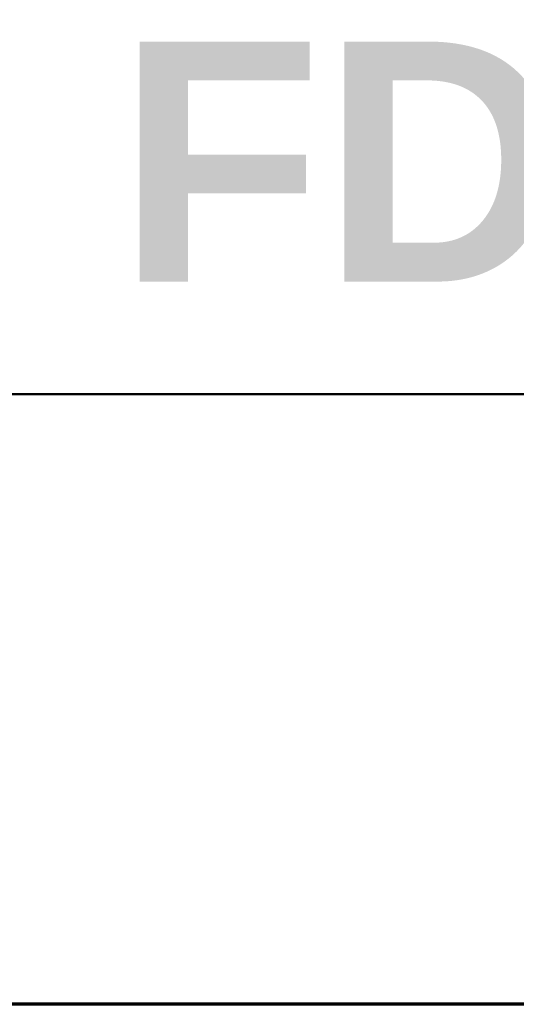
# Model space of a CAD drawing. Header units: inches. Extents: x 0.1 to 16.9, y 0.4 to 10.6.
# Tile 20 of 25: x 14.1 to 14.6, y 0.6 to 1.6. Entities that reach past the tile are written whole.
import ezdxf

# ---------------------------------------------------------------- set-up
doc = ezdxf.new("R2010")
doc.units = ezdxf.units.IN
doc.header["$MEASUREMENT"] = 0
doc.layers.add('Border (ANSI)', color=7, linetype='Continuous', lineweight=70)
doc.layers.add('Title (ANSI)', color=7, linetype='Continuous', lineweight=50)
doc.styles.add('Text Style107', font='arialbd.ttf')
doc.styles.add('Text Style109', font='arialbd.ttf')
doc.styles.add('Text Style47', font='ARIALN.TTF')
doc.styles.add('Text Style50', font='arial.ttf')
doc.styles.add('Text Style55', font='arial.ttf')
doc.styles.add('Text Style59', font='arial.ttf')

# ---------------------------------------------------------------- blocks, each defined once
blk = doc.blocks.new('Borders Default Border')
at = {"layer": 'Border (ANSI)', "flags": 128}
blk.add_lwpolyline([(0.38, 0.62), (0.38, 10.38), (16.62, 10.38), (16.62, 0.62), (0.38, 0.62)], dxfattribs=at)
blk = doc.blocks.new('Title Blocks ICD TITLE BLOCK MM CUSTOMER')
at = {"layer": 'Title (ANSI)'}
for p, q in [((7.26633, 7.80222), (11.26137, 7.80222)), ((11.26137, 7.19206), (3.26137, 7.19206))]:
    blk.add_line(p, q, dxfattribs=at)
for tag, p, height, style in [('<TITLE_1>_001', (3.63326, 8.33746), 0.09, 'Text Style50'), ('DESIGNER_001', (8.77913, 8.32936), 0.09, 'Text Style50'), ('<DRAWN_DATE>_001', (10.56064, 8.32936), 0.09, 'Text Style50'), ('<PART_NUMBER>_001', (8.8272, 7.91472), 0.24, 'Text Style109'), ('Sheet_Size_001', (7.36508, 7.90552), 0.13, 'Text Style55'), ('<REVISION_NUMBER>_001', (10.77172, 7.85278), 0.18, 'Text Style107'), ('Sheet_Number_001', (10.80007, 7.2619), 0.08, 'Text Style59'), ('Number_of_sheets_001', (11.09697, 7.2619), 0.08, 'Text Style59'), ('COPYRIGHT_YEAR_001', (4.6229, 7.27065), 0.07, 'Text Style47'), ('<SCALE>_001', (9.82544, 7.2503), 0.08, 'Text Style59')]:
    blk.add_attdef(tag, p, '', height=height, dxfattribs=dict(at, style=style))

msp = doc.modelspace()

# ---------------------------------------------------------------- block references
msp.add_blockref('Borders Default Border', (0, 0))
ref = msp.add_blockref('Title Blocks ICD TITLE BLOCK MM CUSTOMER', (5.35863, -6.57206))
ref.add_attrib('<PART_NUMBER>_001', 'FDB2_', (14.18583, 1.34266), dxfattribs={"layer": 'Title (ANSI)', "height": 0.24, "style": 'Text Style109'})

doc.saveas('drawing.dxf')
